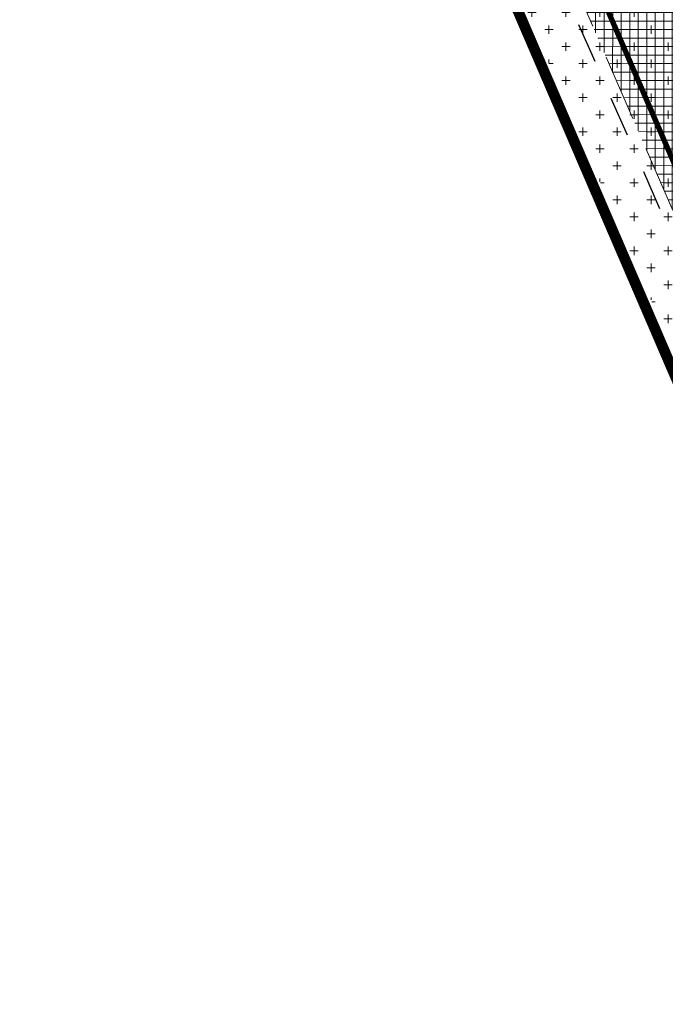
# Model space of a CAD drawing. Header units: metres. Extents: x 6467369 to 7543668, y 5829073 to 6004987.
# Tile 13 of 256: x 7543444 to 7543468, y 5829299 to 5829336. Entities that reach past the tile are written whole.
import ezdxf

# ---------------------------------------------------------------- set-up
doc = ezdxf.new("R2010")
doc.units = ezdxf.units.M
for name, pattern in [('1', [0]), ('3', [1, 0.5, -0.5]), ('GDE', [0]), ('HIDDEN', [0.375, 0.25, -0.125]), ('PHANTOM2', [1.25, 0.625, -0.125, 0.125, -0.125, 0.125, -0.125])]:
    doc.linetypes.add(name, pattern=pattern)
for name, color, linetype, lineweight in [('_D-krawędź pobocza', 253, 'HIDDEN', 15), ('_D-krawężnik wyniesiony BET', 7, 'Continuous', 30), ('_D-kreskowanie jezdni', 254, 'Continuous', 13), ('_D-kreskowanie pobocze', 32, '1', 13), ('_D-kreskowanie zakrzaczenia', 240, 'Continuous', 9), ('_D-kreskowanie zjazd MB', 4, '1', 13), ('_D-linia rozgraniczająca inw.', 6, 'GDE', 18), ('_T-trasa kanał technologiczny', 30, '3', 30)]:
    doc.layers.add(name, color=color, linetype=linetype, lineweight=lineweight)
pattern_1 = [(0, (0, 0), (0, 0.3175), []), (90, (0, 0), (-0.3175, 1.944126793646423e-17), [])]

msp = doc.modelspace()

# ---------------------------------------------------------------- hatches: boundary and pattern name
at = {"layer": '_D-kreskowanie jezdni', "ltscale": 0.01, "transparency": 33554610}
h = msp.add_hatch(dxfattribs=at)
h.set_pattern_fill('ANSI37', color=256, scale=0.1, angle=45)
h.set_pattern_definition([(90, (0, 0), (-0.3175000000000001, 0), []), (180, (0, 0), (-5.551115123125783e-17, -0.3175), [])])
h.paths.add_polyline_path([(7543409.745953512, 5829462.258406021), (7543409.598435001, 5829462.545231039), (7543409.450966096, 5829462.831984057), (7543409.303556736, 5829463.118670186), (7543409.156216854, 5829463.405294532), (7543409.008956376, 5829463.691862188), (7543408.861785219, 5829463.978378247), (7543408.714713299, 5829464.264847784), (7543408.567750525, 5829464.551275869), (7543408.420906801, 5829464.837667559), (7543408.27419203, 5829465.124027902), (7543408.127616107, 5829465.410361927), (7543407.981188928, 5829465.696674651), (7543407.834920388, 5829465.982971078), (7543407.613271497, 5829466.417295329), (7543407.322111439, 5829466.989247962), (7543407.031696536, 5829467.561355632), (7543406.742125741, 5829468.13361888), (7543406.453492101, 5829468.706049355), (7543406.165881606, 5829469.278672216), (7543405.879380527, 5829469.851511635), (7543405.594071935, 5829470.424597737), (7543405.382212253, 5829470.852267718), (7543405.380675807, 5829470.855377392, -0.01973386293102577), (7543395.809390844, 5829492.289613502), (7543395.632383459, 5829492.732808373), (7543395.396215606, 5829493.327661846), (7543395.161067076, 5829493.923258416), (7543394.92686042, 5829494.519555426), (7543394.69351772, 5829495.116510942), (7543394.460964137, 5829495.714074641), (7543394.229125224, 5829496.312194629), (7543393.997930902, 5829496.910807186), (7543393.822919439, 5829497.365403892), (7543393.707589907, 5829497.665409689), (7543393.592364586, 5829497.965548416), (7543393.477233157, 5829498.265816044), (7543393.362185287, 5829498.566208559), (7543393.247210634, 5829498.86672195), (7543393.132298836, 5829499.167352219), (7543393.017439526, 5829499.468095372), (7543392.90262232, 5829499.76894742), (7543392.787836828, 5829500.06990438), (7543392.673072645, 5829500.370962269), (7543392.558319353, 5829500.67211711), (7543392.443566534, 5829500.973364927), (7543392.328803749, 5829501.27470174), (7543392.214020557, 5829501.576123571), (7543388.522689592, 5829511.269764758), (7543383.791993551, 5829509.642775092), (7543387.541343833, 5829499.796771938), (7543387.656157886, 5829499.495269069), (7543387.771013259, 5829499.193689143), (7543387.885920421, 5829498.892036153), (7543388.00088985, 5829498.590314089), (7543388.115932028, 5829498.288526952), (7543388.231057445, 5829497.98667875), (7543388.346276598, 5829497.684773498), (7543388.46159999, 5829497.382815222), (7543388.577038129, 5829497.080807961), (7543388.692601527, 5829496.778755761), (7543388.808300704, 5829496.476662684), (7543388.92414618, 5829496.174532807), (7543389.040148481, 5829495.872370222), (7543389.156318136, 5829495.570179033), (7543389.272665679, 5829495.267963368), (7543389.389201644, 5829494.965727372), (7543389.505936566, 5829494.663475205), (7543389.622880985, 5829494.361211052), (7543389.740045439, 5829494.05893912), (7543389.857440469, 5829493.756663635), (7543389.975076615, 5829493.454388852), (7543390.092964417, 5829493.15211905), (7543390.211114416, 5829492.849858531), (7543390.329537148, 5829492.547611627), (7543390.44824315, 5829492.245382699), (7543390.567242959, 5829491.943176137), (7543390.686547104, 5829491.64099636), (7543390.806166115, 5829491.338847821), (7543390.926110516, 5829491.036735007), (7543391.044985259, 5829490.738192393, 0.02000586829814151), (7543400.899151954, 5829468.63818458), (7543400.900687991, 5829468.635075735), (7543401.045016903, 5829468.34372653), (7543401.189600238, 5829468.052600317), (7543401.334427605, 5829467.761692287), (7543401.479488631, 5829467.470997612), (7543401.62477297, 5829467.18051143), (7543401.770270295, 5829466.890228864), (7543401.915970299, 5829466.600145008), (7543402.061862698, 5829466.310254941), (7543402.207937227, 5829466.020553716), (7543402.35418364, 5829465.73103637), (7543402.500591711, 5829465.44169792), (7543402.647151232, 5829465.152533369), (7543402.793852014, 5829464.863537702), (7543402.940683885, 5829464.574705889), (7543403.087636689, 5829464.286032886), (7543403.234700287, 5829463.997513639), (7543403.381864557, 5829463.709143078), (7543403.529119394, 5829463.420916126), (7543403.676454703, 5829463.132827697), (7543403.823860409, 5829462.844872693), (7543403.971326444, 5829462.55704601), (7543404.118842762, 5829462.269342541), (7543404.266399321, 5829461.981757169), (7543404.413986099, 5829461.694284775), (7543404.561593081, 5829461.406920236), (7543404.709210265, 5829461.119658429), (7543404.856827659, 5829460.832494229), (7543405.004435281, 5829460.545422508), (7543405.152023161, 5829460.258438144), (7543405.299581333, 5829459.971536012), (7543443.377905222, 5829385.935670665), (7543443.49591691, 5829385.706216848), (7543443.613882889, 5829385.476833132), (7543443.731795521, 5829385.247515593), (7543443.849647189, 5829385.018260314), (7543443.967430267, 5829384.789063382), (7543444.085137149, 5829384.55992089), (7543444.202760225, 5829384.330828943), (7543444.320291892, 5829384.101783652), (7543444.437724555, 5829383.872781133), (7543444.555050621, 5829383.643817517), (7543444.672262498, 5829383.414888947), (7543444.789352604, 5829383.185991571), (7543444.906313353, 5829382.957121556), (7543445.02313717, 5829382.728275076), (7543445.200018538, 5829382.381382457), (7543445.432538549, 5829381.924208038), (7543445.664418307, 5829381.466974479), (7543445.895585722, 5829381.009674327), (7543446.125972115, 5829380.552293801), (7543446.355510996, 5829380.09481519), (7543446.584138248, 5829379.637216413), (7543446.811788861, 5829379.179477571), (7543446.868745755, 5829379.064387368, -0.007950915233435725), (7543450.250869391, 5829371.957176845), (7543454.925274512, 5829373.75727092, 0.008251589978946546), (7543451.348885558, 5829381.284375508), (7543451.347654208, 5829381.286863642), (7543451.231868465, 5829381.520239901), (7543451.115894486, 5829381.753429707), (7543450.999740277, 5829381.986436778), (7543450.883413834, 5829382.219264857), (7543450.76692313, 5829382.4519177), (7543450.650276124, 5829382.684399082), (7543450.533480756, 5829382.916712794), (7543450.416544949, 5829383.148862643), (7543450.29947661, 5829383.380852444), (7543450.182283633, 5829383.612686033), (7543450.06497389, 5829383.844367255), (7543449.947555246, 5829384.075899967), (7543449.830035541, 5829384.307288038), (7543449.712422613, 5829384.538535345), (7543449.594724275, 5829384.769645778), (7543449.476948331, 5829385.000623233), (7543449.359102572, 5829385.231471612), (7543449.241194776, 5829385.462194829), (7543449.123232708, 5829385.692796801), (7543449.00522412, 5829385.923281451), (7543448.887176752, 5829386.153652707), (7543448.769098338, 5829386.3839145), (7543448.650996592, 5829386.614070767), (7543448.532879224, 5829386.84412544), (7543448.414753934, 5829387.074082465), (7543448.296628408, 5829387.303945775), (7543448.178510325, 5829387.533719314), (7543448.060407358, 5829387.763407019), (7543447.942327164, 5829387.993012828), (7543447.824277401, 5829388.222540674)])
h.paths.add_polyline_path([(7543458.309081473, 5829366.087622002), (7543458.206268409, 5829366.324367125), (7543458.1034143, 5829366.56118518), (7543458.00051125, 5829366.798072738), (7543457.897551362, 5829367.035026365), (7543457.794526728, 5829367.272042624), (7543457.691429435, 5829367.509118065), (7543457.588251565, 5829367.746249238), (7543457.484985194, 5829367.98343268), (7543457.38162239, 5829368.220664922), (7543457.278155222, 5829368.457942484), (7543457.174575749, 5829368.695261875), (7543457.070876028, 5829368.932619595), (7543456.967048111, 5829369.170012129), (7543456.863084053, 5829369.407435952), (7543456.758975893, 5829369.644887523), (7543456.654715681, 5829369.882363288), (7543456.550295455, 5829370.119859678), (7543456.445707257, 5829370.357373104), (7543456.340943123, 5829370.594899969), (7543456.235995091, 5829370.832436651), (7543456.130855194, 5829371.069979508), (7543456.025515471, 5829371.307524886), (7543455.919967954, 5829371.545069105), (7543455.814204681, 5829371.782608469), (7543455.708217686, 5829372.020139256), (7543455.601999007, 5829372.257657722), (7543455.495540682, 5829372.495160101), (7543455.388834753, 5829372.732642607), (7543455.281873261, 5829372.970101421), (7543455.175899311, 5829373.204762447, 0.0006006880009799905), (7543454.925274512, 5829373.75727092), (7543450.250869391, 5829371.957176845, -0.0006403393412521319), (7543450.51339584, 5829371.380154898), (7543450.670621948, 5829371.032929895), (7543450.880581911, 5829370.566810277), (7543451.089814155, 5829370.100025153), (7543451.298376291, 5829369.63260994), (7543451.506325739, 5829369.164600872), (7543451.713718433, 5829368.696037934), (7543451.920607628, 5829368.226967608), (7543452.127044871, 5829367.757440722), (7543452.28339967, 5829367.400824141), (7543452.386462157, 5829367.165459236), (7543452.489456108, 5829366.929973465), (7543452.592389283, 5829366.694370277), (7543452.695269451, 5829366.458653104), (7543452.798104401, 5829366.22282538), (7543452.900901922, 5829365.98689053), (7543453.003669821, 5829365.750851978), (7543453.106415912, 5829365.514713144), (7543453.209148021, 5829365.278477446), (7543453.311873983, 5829365.042148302), (7543453.414601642, 5829364.805729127), (7543453.517338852, 5829364.569223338), (7543453.620093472, 5829364.33263435), (7543453.722873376, 5829364.095965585), (7543482.827848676, 5829297.07563406), (7543482.964939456, 5829296.759961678), (7543483.102103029, 5829296.444169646), (7543483.239356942, 5829296.128265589), (7543483.37671876, 5829295.812257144), (7543483.514206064, 5829295.496151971), (7543483.651836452, 5829295.179957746), (7543483.789627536, 5829294.863682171), (7543483.927596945, 5829294.547332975), (7543484.065762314, 5829294.230917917), (7543484.204141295, 5829293.914444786), (7543484.342751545, 5829293.59792141), (7543484.481610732, 5829293.281355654), (7543484.620736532, 5829292.964755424), (7543484.760146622, 5829292.648128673), (7543484.899858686, 5829292.331483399), (7543485.039890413, 5829292.01482765), (7543485.180259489, 5829291.69816953), (7543485.320983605, 5829291.381517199), (7543485.462080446, 5829291.064878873), (7543485.603567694, 5829290.748262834), (7543485.745463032, 5829290.431677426), (7543485.887784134, 5829290.115131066), (7543486.030548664, 5829289.798632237), (7543486.173774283, 5829289.482189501), (7543486.317478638, 5829289.165811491), (7543486.461679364, 5829288.849506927), (7543486.606394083, 5829288.533284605), (7543486.751640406, 5829288.217153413), (7543486.897435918, 5829287.901122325), (7543487.042095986, 5829287.588874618, 0.02273060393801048), (7543495.541139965, 5829271.266797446), (7543495.54299273, 5829271.263596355), (7543495.717909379, 5829270.962543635), (7543495.893240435, 5829270.661892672), (7543496.068968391, 5829270.361634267), (7543496.245075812, 5829270.061759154), (7543496.421545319, 5829269.762258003), (7543496.598359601, 5829269.463121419), (7543496.775501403, 5829269.164339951), (7543496.952953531, 5829268.865904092), (7543497.130698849, 5829268.567804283), (7543497.308720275, 5829268.270030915), (7543497.487000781, 5829267.972574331), (7543497.665523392, 5829267.675424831), (7543497.844271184, 5829267.378572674), (7543498.023227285, 5829267.082008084), (7543498.202374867, 5829266.785721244), (7543498.38169715, 5829266.489702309), (7543498.561177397, 5829266.193941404), (7543498.740798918, 5829265.898428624), (7543498.920545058, 5829265.603154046), (7543499.100399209, 5829265.308107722), (7543499.280344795, 5829265.013279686), (7543499.46036528, 5829264.718659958), (7543499.640444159, 5829264.424238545), (7543499.820564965, 5829264.130005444), (7543500.000711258, 5829263.835950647), (7543500.18086663, 5829263.542064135), (7543500.3610147, 5829263.248335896), (7543500.541139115, 5829262.954755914), (7543500.721223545, 5829262.66131418), (7543500.901251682, 5829262.368000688), (7543536.326194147, 5829204.652589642), (7543539.961566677, 5829208.287962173), (7543505.162580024, 5829264.983546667), (7543504.982624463, 5829265.276741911), (7543504.802757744, 5829265.569828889), (7543504.622996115, 5829265.862817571), (7543504.443355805, 5829266.155717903), (7543504.263853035, 5829266.44853982), (7543504.084504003, 5829266.741293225), (7543503.905324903, 5829267.033988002), (7543503.726331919, 5829267.326634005), (7543503.453479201, 5829267.773182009), (7543503.097623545, 5829268.356954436), (7543502.742559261, 5829268.941105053), (7543502.388509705, 5829269.52555757), (7543502.035656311, 5829270.110303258), (7543501.684158, 5829270.695369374), (7543501.334163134, 5829271.280799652), (7543500.98581472, 5829271.866645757), (7543500.639250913, 5829272.452966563), (7543500.294607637, 5829273.039823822), (7543499.952020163, 5829273.627279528), (7543499.866452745, 5829273.775117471, -0.02229541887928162), (7543491.722217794, 5829289.382629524), (7543491.508339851, 5829289.8422757), (7543491.223463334, 5829290.45978346), (7543490.940255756, 5829291.078632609), (7543490.65858889, 5829291.698747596), (7543490.378334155, 5829292.320052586), (7543490.099364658, 5829292.942466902), (7543489.821554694, 5829293.565906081), (7543489.544784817, 5829294.190270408), (7543489.268941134, 5829294.815446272), (7543488.993926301, 5829295.441281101), (7543488.719675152, 5829296.067547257), (7543488.510260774, 5829296.547131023), (7543488.373123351, 5829296.86157259), (7543488.236052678, 5829297.176194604), (7543488.099031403, 5829297.490989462), (7543487.962042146, 5829297.805949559), (7543487.825067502, 5829298.121067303), (7543487.688090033, 5829298.4363351), (7543487.551092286, 5829298.751745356), (7543487.414056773, 5829299.067290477)])
at = {"layer": '_D-kreskowanie pobocze', "ltscale": 0.01, "transparency": 33554623}
h = msp.add_hatch(dxfattribs=at)
h.set_pattern_fill('NET', color=256, scale=0.1)
h.set_pattern_definition(pattern_1)
h.paths.add_polyline_path([(7543492.402208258, 5829289.699035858), (7543492.259095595, 5829290.006600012), (7543492.116690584, 5829290.313980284), (7543491.974704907, 5829290.62175313), (7543491.833122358, 5829290.929910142), (7543491.691926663, 5829291.238442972), (7543491.551101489, 5829291.547343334), (7543491.410630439, 5829291.85660301), (7543491.270497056, 5829292.166213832), (7543491.130684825, 5829292.476167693), (7543490.991177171, 5829292.786456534), (7543490.851957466, 5829293.097072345), (7543490.713009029, 5829293.408007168), (7543490.574467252, 5829293.718910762), (7543490.436002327, 5829294.030478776), (7543490.297758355, 5829294.342342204), (7543490.159718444, 5829294.654493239), (7543490.021865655, 5829294.966924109), (7543489.884183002, 5829295.279627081), (7543489.746653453, 5829295.592594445), (7543489.609259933, 5829295.905818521), (7543489.471985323, 5829296.21929164), (7543489.334812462, 5829296.533006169), (7543489.197724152, 5829296.846954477), (7543489.060703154, 5829297.161128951), (7543488.92373219, 5829297.475521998), (7543488.786793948, 5829297.790126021), (7543488.649871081, 5829298.104933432), (7543488.512946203, 5829298.419936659), (7543488.376001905, 5829298.7351281), (7543488.239020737, 5829299.050500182), (7543488.101987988, 5829299.36603894), (7543458.997011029, 5829366.386374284), (7543458.894188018, 5829366.62314231), (7543458.791314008, 5829366.860006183), (7543458.688381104, 5829367.096962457), (7543458.585381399, 5829367.334007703), (7543458.482306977, 5829367.571138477), (7543458.379149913, 5829367.808351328), (7543458.275902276, 5829368.045642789), (7543458.172556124, 5829368.283009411), (7543458.06910351, 5829368.520447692), (7543457.96553648, 5829368.75795416), (7543457.861847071, 5829368.995525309), (7543457.758027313, 5829369.233157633), (7543457.654069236, 5829369.470847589), (7543457.549964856, 5829369.70859166), (7543457.445706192, 5829369.946386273), (7543457.341285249, 5829370.184227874), (7543457.236694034, 5829370.422112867), (7543457.13192455, 5829370.660037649), (7543457.026968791, 5829370.897998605), (7543456.921818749, 5829371.135992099), (7543456.816466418, 5829371.374014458), (7543456.710903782, 5829371.612062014), (7543456.605122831, 5829371.850131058), (7543456.499115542, 5829372.088217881), (7543456.3928739, 5829372.326318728), (7543456.286389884, 5829372.564429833), (7543456.179655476, 5829372.802547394), (7543456.072662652, 5829373.040667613), (7543455.965403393, 5829373.278786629), (7543455.857869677, 5829373.516900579), (7543455.750215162, 5829373.754649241, 0.0002955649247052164), (7543455.626406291, 5829374.027273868), (7543454.925274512, 5829373.75727092, -0.0003396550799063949), (7543455.067151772, 5829373.444932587), (7543455.174648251, 5829373.207532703), (7543455.281873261, 5829372.970101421), (7543455.388834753, 5829372.732642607), (7543455.495540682, 5829372.495160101), (7543455.601999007, 5829372.257657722), (7543455.708217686, 5829372.020139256), (7543455.814204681, 5829371.782608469), (7543455.919967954, 5829371.545069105), (7543456.025515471, 5829371.307524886), (7543456.130855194, 5829371.069979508), (7543456.235995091, 5829370.832436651), (7543456.340943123, 5829370.594899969), (7543456.445707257, 5829370.357373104), (7543456.550295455, 5829370.119859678), (7543456.654715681, 5829369.882363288), (7543456.758975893, 5829369.644887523), (7543456.863084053, 5829369.407435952), (7543456.967048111, 5829369.170012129), (7543457.070876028, 5829368.932619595), (7543457.174575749, 5829368.695261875), (7543457.278155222, 5829368.457942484), (7543457.38162239, 5829368.220664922), (7543457.484985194, 5829367.98343268), (7543457.588251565, 5829367.746249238), (7543457.691429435, 5829367.509118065), (7543457.794526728, 5829367.272042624), (7543457.897551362, 5829367.035026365), (7543458.00051125, 5829366.798072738), (7543458.1034143, 5829366.56118518), (7543458.206268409, 5829366.324367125), (7543458.309081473, 5829366.087622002), (7543487.414056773, 5829299.067290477), (7543487.551092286, 5829298.751745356), (7543487.688090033, 5829298.4363351), (7543487.825067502, 5829298.121067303), (7543487.962042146, 5829297.805949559), (7543488.099031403, 5829297.490989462), (7543488.236052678, 5829297.176194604), (7543488.373123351, 5829296.86157259), (7543488.510260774, 5829296.547131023), (7543488.647482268, 5829296.232877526), (7543488.784805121, 5829295.918819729), (7543488.922246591, 5829295.604965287), (7543489.059823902, 5829295.291321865), (7543489.197554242, 5829294.977897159), (7543489.335454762, 5829294.664698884), (7543489.473542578, 5829294.351734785), (7543489.611834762, 5829294.039012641), (7543489.750348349, 5829293.726540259), (7543489.889100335, 5829293.41432549), (7543490.028107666, 5829293.102376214), (7543490.16738725, 5829292.790700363), (7543490.306955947, 5829292.479305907), (7543490.446830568, 5829292.168200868), (7543490.587027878, 5829291.857393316), (7543490.727564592, 5829291.546891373), (7543490.868457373, 5829291.236703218), (7543491.009722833, 5829290.926837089), (7543491.151377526, 5829290.617301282), (7543491.293437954, 5829290.308104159), (7543491.435920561, 5829289.999254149), (7543491.578841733, 5829289.690759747), (7543491.722217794, 5829289.382629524, 0.02186969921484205), (7543499.698060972, 5829274.066054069), (7543499.868306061, 5829273.771915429), (7543500.039110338, 5829273.477940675), (7543500.210457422, 5829273.184121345), (7543500.382330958, 5829272.890448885), (7543500.554714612, 5829272.596914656), (7543500.727592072, 5829272.303509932), (7543500.900947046, 5829272.010225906), (7543501.074763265, 5829271.717053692), (7543501.24902447, 5829271.423984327), (7543501.423714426, 5829271.131008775), (7543501.598816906, 5829270.838117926), (7543501.774315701, 5829270.545302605), (7543501.950194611, 5829270.252553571), (7543502.126437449, 5829269.959861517), (7543502.303028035, 5829269.667217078), (7543502.479950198, 5829269.37461083), (7543502.657187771, 5829269.082033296), (7543502.834724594, 5829268.789474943), (7543503.012544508, 5829268.496926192), (7543503.190631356, 5829268.204377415), (7543503.36896898, 5829267.911818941), (7543503.547541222, 5829267.619241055), (7543503.726331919, 5829267.326634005), (7543503.905324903, 5829267.033988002), (7543504.084504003, 5829266.741293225), (7543504.263853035, 5829266.44853982), (7543504.443355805, 5829266.155717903), (7543504.622996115, 5829265.862817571), (7543504.802757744, 5829265.569828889), (7543504.982624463, 5829265.276741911), (7543505.162580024, 5829264.983546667), (7543539.961566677, 5829208.287962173), (7543540.506872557, 5829208.833268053), (7543505.801782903, 5829265.375872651), (7543505.621849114, 5829265.669032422), (7543505.442025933, 5829265.962048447), (7543505.262329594, 5829266.254930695), (7543505.082776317, 5829266.547689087), (7543504.903382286, 5829266.840333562), (7543504.724163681, 5829267.132873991), (7543504.545136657, 5829267.42532024), (7543504.366317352, 5829267.717682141), (7543504.187721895, 5829268.009969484), (7543504.009366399, 5829268.302192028), (7543503.831266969, 5829268.594359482), (7543503.653439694, 5829268.886481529), (7543503.475900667, 5829269.17856779), (7543503.298665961, 5829269.470627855), (7543503.121751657, 5829269.762671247), (7543502.945173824, 5829270.054707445), (7543502.768948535, 5829270.346745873), (7543502.593091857, 5829270.638795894), (7543502.417416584, 5829270.931205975), (7543502.242335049, 5829271.223325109), (7543502.067670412, 5829271.515483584), (7543501.893438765, 5829271.8076905), (7543501.719656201, 5829272.099954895), (7543501.546338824, 5829272.392285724), (7543501.373502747, 5829272.68469187), (7543501.201164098, 5829272.977182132), (7543501.029339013, 5829273.269765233), (7543500.858043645, 5829273.562449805), (7543500.687294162, 5829273.855244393), (7543500.517106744, 5829274.148157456), (7543500.34749391, 5829274.441203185, -0.02186969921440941)])
h.paths.add_polyline_path([(7543487.190744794, 5829287.26939682), (7543487.043798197, 5829287.585200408), (7543486.897435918, 5829287.901122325), (7543486.751640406, 5829288.217153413), (7543486.606394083, 5829288.533284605), (7543486.461679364, 5829288.849506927), (7543486.317478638, 5829289.165811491), (7543486.173774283, 5829289.482189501), (7543486.030548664, 5829289.798632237), (7543485.887784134, 5829290.115131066), (7543485.745463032, 5829290.431677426), (7543485.603567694, 5829290.748262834), (7543485.462080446, 5829291.064878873), (7543485.320983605, 5829291.381517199), (7543485.180259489, 5829291.69816953), (7543485.039890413, 5829292.01482765), (7543484.899858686, 5829292.331483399), (7543484.760146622, 5829292.648128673), (7543484.620736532, 5829292.964755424), (7543484.481610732, 5829293.281355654), (7543484.342751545, 5829293.59792141), (7543484.204141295, 5829293.914444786), (7543484.065762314, 5829294.230917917), (7543483.927596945, 5829294.547332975), (7543483.789627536, 5829294.863682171), (7543483.651836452, 5829295.179957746), (7543483.514206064, 5829295.496151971), (7543483.37671876, 5829295.812257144), (7543483.239356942, 5829296.128265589), (7543483.102103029, 5829296.444169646), (7543482.964939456, 5829296.759961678), (7543482.827848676, 5829297.07563406), (7543453.722873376, 5829364.095965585), (7543453.620093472, 5829364.33263435), (7543453.517338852, 5829364.569223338), (7543453.414601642, 5829364.805729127), (7543453.311873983, 5829365.042148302), (7543453.209148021, 5829365.278477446), (7543453.106415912, 5829365.514713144), (7543453.003669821, 5829365.750851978), (7543452.900901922, 5829365.98689053), (7543452.798104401, 5829366.22282538), (7543452.695269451, 5829366.458653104), (7543452.592389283, 5829366.694370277), (7543452.489456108, 5829366.929973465), (7543452.386462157, 5829367.165459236), (7543452.28339967, 5829367.400824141), (7543452.180260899, 5829367.636064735), (7543452.077038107, 5829367.871177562), (7543451.973723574, 5829368.106159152), (7543451.870309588, 5829368.341006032), (7543451.766788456, 5829368.57571472), (7543451.663152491, 5829368.81028172), (7543451.559394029, 5829369.044703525), (7543451.455505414, 5829369.278976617), (7543451.351479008, 5829369.513097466), (7543451.247307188, 5829369.747062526), (7543451.142982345, 5829369.980868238), (7543451.038496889, 5829370.214511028), (7543450.933843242, 5829370.447987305), (7543450.829013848, 5829370.681293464), (7543450.724001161, 5829370.914425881), (7543450.618797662, 5829371.147380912), (7543450.51339584, 5829371.380154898, 0.0006403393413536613), (7543450.250869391, 5829371.957176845), (7543449.549679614, 5829371.687151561, -0.0006861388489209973), (7543449.830174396, 5829371.070787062), (7543449.935267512, 5829370.838695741), (7543450.040173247, 5829370.606400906), (7543450.144899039, 5829370.373906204), (7543450.249452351, 5829370.141215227), (7543450.35384066, 5829369.908331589), (7543450.458071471, 5829369.675258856), (7543450.562152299, 5829369.4420006), (7543450.666090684, 5829369.208560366), (7543450.769894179, 5829368.974941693), (7543450.873570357, 5829368.741148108), (7543450.977126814, 5829368.507183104), (7543451.080571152, 5829368.273050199), (7543451.183910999, 5829368.038752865), (7543451.287153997, 5829367.804294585), (7543451.390307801, 5829367.56967883), (7543451.493380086, 5829367.334909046), (7543451.596378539, 5829367.099988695), (7543451.699310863, 5829366.864921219), (7543451.802184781, 5829366.629710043), (7543451.905008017, 5829366.394358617), (7543452.007788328, 5829366.158870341), (7543452.110533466, 5829365.923248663), (7543452.213251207, 5829365.687496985), (7543452.315949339, 5829365.451618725), (7543452.418635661, 5829365.215617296), (7543452.521317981, 5829364.979496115), (7543452.624004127, 5829364.743258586), (7543452.726701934, 5829364.506908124), (7543452.829419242, 5829364.270448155), (7543452.932163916, 5829364.033882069), (7543453.034942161, 5829363.797217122), (7543482.139920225, 5829296.776879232), (7543482.277027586, 5829296.461168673), (7543482.414224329, 5829296.145300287), (7543482.551528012, 5829295.829281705), (7543482.68895622, 5829295.513120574), (7543482.826526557, 5829295.196824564), (7543482.964256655, 5829294.880401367), (7543483.102164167, 5829294.563858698), (7543483.240266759, 5829294.247204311), (7543483.378582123, 5829293.93044598), (7543483.517127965, 5829293.613591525), (7543483.655922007, 5829293.296648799), (7543483.794981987, 5829292.979625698), (7543483.934325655, 5829292.662530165), (7543484.073970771, 5829292.345370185), (7543484.213935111, 5829292.028153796), (7543484.354236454, 5829291.71088909), (7543484.494892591, 5829291.393584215), (7543484.635921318, 5829291.076247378), (7543484.777179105, 5829290.759247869), (7543484.9189975, 5829290.441890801), (7543485.061241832, 5829290.124526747), (7543485.203929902, 5829289.807164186), (7543485.347079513, 5829289.489811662), (7543485.490708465, 5829289.172477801), (7543485.634834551, 5829288.855171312), (7543485.779475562, 5829288.53790098), (7543485.924649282, 5829288.220675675), (7543486.070373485, 5829287.90350437), (7543486.216665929, 5829287.586396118), (7543486.363544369, 5829287.269360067), (7543486.511023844, 5829286.952411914, 0.02186969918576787), (7543494.719394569, 5829271.189358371), (7543494.894192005, 5829270.887354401), (7543495.069725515, 5829270.585239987), (7543495.245654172, 5829270.283564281), (7543495.421960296, 5829269.982317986), (7543495.598626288, 5829269.68149174), (7543495.775634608, 5829269.381076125), (7543495.95296779, 5829269.081061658), (7543496.130608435, 5829268.781438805), (7543496.308539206, 5829268.482197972), (7543496.486742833, 5829268.183329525), (7543496.665202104, 5829267.88482378), (7543496.843899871, 5829267.586671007), (7543497.02301228, 5829267.288540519), (7543497.202125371, 5829266.991082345), (7543497.381425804, 5829266.693947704), (7543497.560896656, 5829266.39712672), (7543497.740521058, 5829266.100609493), (7543497.920282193, 5829265.804386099), (7543498.100163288, 5829265.508446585), (7543498.280147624, 5829265.212780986), (7543498.460218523, 5829264.917379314), (7543498.64035935, 5829264.622231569), (7543498.820553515, 5829264.327327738), (7543499.000784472, 5829264.032657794), (7543499.181035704, 5829263.738211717), (7543499.361290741, 5829263.443979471), (7543499.541533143, 5829263.149951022), (7543499.721746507, 5829262.856116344), (7543499.901914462, 5829262.562465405), (7543500.082020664, 5829262.268988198), (7543500.262052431, 5829261.975668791), (7543535.780888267, 5829204.107283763), (7543536.326194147, 5829204.652589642), (7543500.901251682, 5829262.368000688), (7543500.721223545, 5829262.66131418), (7543500.541139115, 5829262.954755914), (7543500.3610147, 5829263.248335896), (7543500.18086663, 5829263.542064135), (7543500.000711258, 5829263.835950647), (7543499.820564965, 5829264.130005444), (7543499.640444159, 5829264.424238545), (7543499.46036528, 5829264.718659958), (7543499.280344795, 5829265.013279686), (7543499.100399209, 5829265.308107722), (7543498.920545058, 5829265.603154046), (7543498.740798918, 5829265.898428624), (7543498.561177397, 5829266.193941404), (7543498.38169715, 5829266.489702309), (7543498.202374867, 5829266.785721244), (7543498.023227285, 5829267.082008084), (7543497.844271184, 5829267.378572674), (7543497.665523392, 5829267.675424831), (7543497.487000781, 5829267.972574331), (7543497.308720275, 5829268.270030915), (7543497.130698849, 5829268.567804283), (7543496.952953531, 5829268.865904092), (7543496.775501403, 5829269.164339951), (7543496.598359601, 5829269.463121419), (7543496.421545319, 5829269.762258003), (7543496.245075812, 5829270.061759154), (7543496.068968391, 5829270.361634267), (7543495.893240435, 5829270.661892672), (7543495.717909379, 5829270.962543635), (7543495.54299273, 5829271.263596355), (7543495.368508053, 5829271.565059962, -0.02186969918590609)])
at = {"layer": '_D-kreskowanie zakrzaczenia', "lineweight": 13, "ltscale": 0.01, "transparency": 33554610}
h = msp.add_hatch(dxfattribs=at)
h.set_pattern_fill('CROSS', color=256, scale=0.1)
h.set_pattern_definition([(0, (0, 0), (0.635, 0.635), [0.3175, -0.9525000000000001]), (90, (0.15875, -0.15875), (-0.635, 0.635), [0.3175, -0.9525000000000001])])
h.paths.add_polyline_path([(7543457.63, 5829359.16), (7543454.158, 5829356.158), (7543468.793116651, 5829322.299418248), (7543471.220001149, 5829324.400000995), (7543468.557346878, 5829334.297478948), (7543465.034797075, 5829344.456188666)])
at = {"layer": '_D-kreskowanie zjazd MB', "ltscale": 0.01, "transparency": 33554623}
h = msp.add_hatch(dxfattribs=at)
h.set_pattern_fill('NET', color=256, scale=0.1)
h.set_pattern_definition(pattern_1)
h.paths.add_polyline_path([(7543607.890194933, 5829102.307134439), (7543606.114160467, 5829102.913716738), (7543609.116138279, 5829098.496677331), (7543609.706316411, 5829097.495972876), (7543609.734643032, 5829099.328863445)])
h.paths.add_polyline_path([(7543598.88609635, 5829104.943980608), (7543598.41019816, 5829102.880778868), (7543597.358725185, 5829102.22618034), (7543599.206249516, 5829099.253528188), (7543600.24228408, 5829099.898515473), (7543602.240566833, 5829099.375624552), (7543601.306752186, 5829101.076484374), (7543601.244312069, 5829101.187308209)])
h.paths.add_polyline_path([(7543400.239929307, 5829486.098307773), (7543400.036642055, 5829486.009607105), (7543398.073473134, 5829486.78958603, 0.005462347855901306), (7543400.672952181, 5829480.832010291), (7543401.43636068, 5829482.80168133), (7543401.71063289, 5829482.921354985)])
h.paths.add_polyline_path([(7543370.653668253, 5829564.087816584), (7543368.743778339, 5829565.067368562), (7543368.813099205, 5829564.829439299), (7543368.884702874, 5829564.584812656, 0.007592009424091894), (7543370.660324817, 5829558.856350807), (7543371.813068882, 5829560.781841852)])
h.paths.add_polyline_path([(7543341.948793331, 5829634.662205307), (7543341.082816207, 5829632.725692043), (7543339.915111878, 5829632.279635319), (7543341.164070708, 5829629.010063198), (7543342.331775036, 5829629.456119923), (7543344.268288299, 5829628.590142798)])
h.paths.add_polyline_path([(7543337.162949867, 5829664.779129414), (7543335.447696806, 5829665.730691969), (7543335.53898167, 5829665.486482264), (7543335.652881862, 5829665.182552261), (7543335.767068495, 5829664.878589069), (7543335.881525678, 5829664.57458692), (7543335.996237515, 5829664.270540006), (7543336.1111881, 5829663.966442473), (7543336.226361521, 5829663.66228844), (7543336.341741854, 5829663.35807198), (7543336.45731317, 5829663.05378714), (7543336.573059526, 5829662.749427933), (7543336.688964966, 5829662.444988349), (7543336.805013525, 5829662.140462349), (7543336.921189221, 5829661.835843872), (7543337.037476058, 5829661.531126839), (7543337.153858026, 5829661.22630515), (7543337.270319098, 5829660.921372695), (7543337.386843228, 5829660.616323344), (7543337.754498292, 5829659.653861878), (7543338.427254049, 5829661.515460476)])
h.paths.add_polyline_path([(7543320.419347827, 5829698.892872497), (7543319.348352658, 5829697.061760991), (7543317.257275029, 5829696.514068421), (7543318.155311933, 5829693.131219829), (7543320.235155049, 5829693.67596987), (7543322.066266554, 5829692.604974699)])
h.paths.add_polyline_path([(7543289.976127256, 5829840.216708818), (7543288.308818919, 5829841.223954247), (7543289.929596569, 5829835.03586248), (7543290.836677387, 5829836.82416891)])

# ---------------------------------------------------------------- linework, layer by layer
at = {"layer": '_D-krawędź pobocza', "ltscale": 10, "flags": 128}
msp.add_lwpolyline([(7543597.358725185, 5829102.22618034), (7543596.960104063, 5829102.861481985), (7543597.749394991, 5829103.352858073), (7543598.085277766, 5829104.809039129), (7543537.06301867, 5829202.018397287), (7543500.262052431, 5829261.975668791), (7543500.082020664, 5829262.268988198), (7543499.901914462, 5829262.562465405), (7543499.721746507, 5829262.856116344), (7543499.541533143, 5829263.149951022), (7543499.361290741, 5829263.443979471), (7543499.181035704, 5829263.738211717), (7543499.000784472, 5829264.032657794), (7543498.820553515, 5829264.327327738), (7543498.64035935, 5829264.622231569), (7543498.460218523, 5829264.917379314), (7543498.280147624, 5829265.212780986), (7543498.100163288, 5829265.508446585), (7543497.920282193, 5829265.804386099), (7543497.740521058, 5829266.100609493), (7543497.560896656, 5829266.39712672), (7543497.381425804, 5829266.693947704), (7543497.202125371, 5829266.991082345), (7543497.02301228, 5829267.288540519), (7543496.843899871, 5829267.586671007), (7543496.665202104, 5829267.88482378), (7543496.486742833, 5829268.183329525), (7543496.308539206, 5829268.482197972), (7543496.130608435, 5829268.781438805), (7543495.95296779, 5829269.081061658), (7543495.775634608, 5829269.381076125), (7543495.598626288, 5829269.68149174), (7543495.421960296, 5829269.982317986), (7543495.245654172, 5829270.283564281), (7543495.069725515, 5829270.585239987), (7543494.894192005, 5829270.887354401), (7543494.719394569, 5829271.189358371, -0.02186969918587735), (7543486.511023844, 5829286.952411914), (7543486.363544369, 5829287.269360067), (7543486.216665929, 5829287.586396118), (7543486.070373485, 5829287.90350437), (7543485.924649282, 5829288.220675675), (7543485.779475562, 5829288.53790098), (7543485.634834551, 5829288.855171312), (7543485.490708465, 5829289.172477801), (7543485.347079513, 5829289.489811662), (7543485.203929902, 5829289.807164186), (7543485.061241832, 5829290.124526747), (7543484.9189975, 5829290.441890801), (7543484.777179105, 5829290.759247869), (7543484.635921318, 5829291.076247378), (7543484.494892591, 5829291.393584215), (7543484.354236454, 5829291.71088909), (7543484.213935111, 5829292.028153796), (7543484.073970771, 5829292.345370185), (7543483.934325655, 5829292.662530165), (7543483.794981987, 5829292.979625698), (7543483.655922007, 5829293.296648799), (7543483.517127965, 5829293.613591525), (7543483.378582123, 5829293.93044598), (7543483.240266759, 5829294.247204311), (7543483.102164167, 5829294.563858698), (7543482.964256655, 5829294.880401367), (7543482.826526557, 5829295.196824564), (7543482.68895622, 5829295.513120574), (7543482.551528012, 5829295.829281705), (7543482.414224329, 5829296.145300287), (7543482.277027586, 5829296.461168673), (7543482.139920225, 5829296.776879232), (7543453.034942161, 5829363.797217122), (7543452.932163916, 5829364.033882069), (7543452.829419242, 5829364.270448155), (7543452.726701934, 5829364.506908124), (7543452.624004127, 5829364.743258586), (7543452.521317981, 5829364.979496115), (7543452.418635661, 5829365.215617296), (7543452.315949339, 5829365.451618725), (7543452.213251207, 5829365.687496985), (7543452.110533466, 5829365.923248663), (7543452.007788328, 5829366.158870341), (7543451.905008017, 5829366.394358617), (7543451.802184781, 5829366.629710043), (7543451.699310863, 5829366.864921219), (7543451.596378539, 5829367.099988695), (7543451.493380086, 5829367.334909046), (7543451.390307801, 5829367.56967883), (7543451.287153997, 5829367.804294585), (7543451.183910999, 5829368.038752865), (7543451.080571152, 5829368.273050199), (7543450.977126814, 5829368.507183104), (7543450.873570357, 5829368.741148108), (7543450.769894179, 5829368.974941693), (7543450.666090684, 5829369.208560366), (7543450.562152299, 5829369.4420006), (7543450.458071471, 5829369.675258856), (7543450.35384066, 5829369.908331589), (7543450.249452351, 5829370.141215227), (7543450.144899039, 5829370.373906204), (7543450.040173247, 5829370.606400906), (7543449.935267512, 5829370.838695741), (7543449.830174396, 5829371.070787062, 0.008335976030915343), (7543446.308493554, 5829378.505543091), (7543446.19532618, 5829378.734215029), (7543446.082055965, 5829378.962520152), (7543445.968517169, 5829379.1908127), (7543445.854717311, 5829379.419096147), (7543445.740663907, 5829379.647374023), (7543445.626364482, 5829379.875649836), (7543445.511826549, 5829380.103927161), (7543445.397057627, 5829380.332209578), (7543445.282065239, 5829380.560500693), (7543445.166856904, 5829380.788804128), (7543445.051440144, 5829381.017123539), (7543444.935822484, 5829381.245462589), (7543444.820011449, 5829381.473824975), (7543444.70401457, 5829381.702214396), (7543444.587839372, 5829381.930634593), (7543444.471493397, 5829382.159089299), (7543444.354984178, 5829382.387582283), (7543444.23831926, 5829382.616117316), (7543444.121506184, 5829382.844698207), (7543444.004552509, 5829383.073328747), (7543443.887465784, 5829383.30201277), (7543443.770253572, 5829383.530754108), (7543443.65292344, 5829383.759556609), (7543443.535482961, 5829383.988424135), (7543443.417939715, 5829384.217360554), (7543443.300301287, 5829384.446369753), (7543443.182575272, 5829384.675455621), (7543443.064769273, 5829384.904622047), (7543442.946890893, 5829385.133872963), (7543442.828947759, 5829385.363212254), (7543442.71094749, 5829385.592643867), (7543404.632625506, 5829459.628505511), (7543404.48506535, 5829459.915411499), (7543404.337465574, 5829460.202418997), (7543404.189834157, 5829460.489536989), (7543404.042181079, 5829460.776770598), (7543403.894516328, 5829461.064124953), (7543403.746849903, 5829461.351605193), (7543403.599191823, 5829461.639216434), (7543403.451552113, 5829461.926963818), (7543403.303940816, 5829462.214852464), (7543403.156367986, 5829462.502887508), (7543403.008843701, 5829462.791074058), (7543402.861378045, 5829463.079417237), (7543402.713981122, 5829463.367922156), (7543402.566663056, 5829463.656593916), (7543402.419433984, 5829463.945437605), (7543402.272304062, 5829464.234458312), (7543402.125283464, 5829464.523661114), (7543401.978382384, 5829464.813051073), (7543401.831611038, 5829465.102633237), (7543401.684979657, 5829465.392412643), (7543401.538498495, 5829465.682394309), (7543401.392177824, 5829465.972583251), (7543401.246027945, 5829466.262984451), (7543401.100059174, 5829466.553602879), (7543400.954281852, 5829466.84444349), (7543400.808706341, 5829467.135511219), (7543400.663343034, 5829467.426810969), (7543400.518202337, 5829467.71834763), (7543400.373126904, 5829468.010463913), (7543400.228457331, 5829468.302500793), (7543400.084220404, 5829468.594427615, -0.01946782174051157), (7543390.470661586, 5829490.154087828), (7543390.349742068, 5829490.456848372), (7543390.229177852, 5829490.759633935), (7543390.109094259, 5829491.062097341), (7543389.989206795, 5829491.364923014), (7543389.869644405, 5829491.667755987), (7543389.750396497, 5829491.970591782), (7543389.631452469, 5829492.273425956), (7543389.512801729, 5829492.576254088), (7543389.394433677, 5829492.879071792), (7543389.276337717, 5829493.181874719), (7543389.158503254, 5829493.484658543), (7543389.040919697, 5829493.787418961), (7543388.923576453, 5829494.090151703), (7543388.806462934, 5829494.392852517), (7543388.689568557, 5829494.695517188), (7543388.57288274, 5829494.998141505), (7543388.456394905, 5829495.300721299), (7543388.340094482, 5829495.603252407), (7543388.223970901, 5829495.905730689), (7543388.108013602, 5829496.208152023), (7543387.992212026, 5829496.510512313), (7543387.876555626, 5829496.812807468), (7543387.761033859, 5829497.115033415), (7543387.645636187, 5829497.417186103), (7543387.530352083, 5829497.71926148), (7543387.415171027, 5829498.021255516), (7543387.300082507, 5829498.323164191), (7543387.18507602, 5829498.62498349), (7543387.070141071, 5829498.926709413), (7543386.955267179, 5829499.22833796), (7543386.840443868, 5829499.52986514), (7543369.862907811, 5829544.113822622), (7543369.771051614, 5829544.355047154), (7543369.679159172, 5829544.596397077), (7543369.587238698, 5829544.837881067), (7543369.495300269, 5829545.07950297), (7543369.403353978, 5829545.321266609), (7543369.311409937, 5829545.563175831), (7543369.219478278, 5829545.805234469), (7543369.127569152, 5829546.047446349), (7543369.035692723, 5829546.289815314), (7543368.943859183, 5829546.532345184), (7543368.852078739, 5829546.775039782), (7543368.760361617, 5829547.017902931), (7543368.668718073, 5829547.26093842), (7543368.577158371, 5829547.504150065), (7543368.485692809, 5829547.747541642), (7543368.394331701, 5829547.991116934), (7543368.303085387, 5829548.234879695), (7543368.211964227, 5829548.478833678), (7543368.120978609, 5829548.722982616), (7543368.030138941, 5829548.967330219), (7543367.939455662, 5829549.211880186), (7543367.848939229, 5829549.456636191), (7543367.758600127, 5829549.701601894), (7543367.668448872, 5829549.946780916), (7543367.578361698, 5829550.192543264), (7543367.4886128, 5829550.438174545), (7543367.39908349, 5829550.684029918), (7543367.309784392, 5829550.930112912), (7543367.220726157, 5829551.17642703), (7543367.131919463, 5829551.422975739), (7543367.04353843, 5829551.669307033, -0.0146148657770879), (7543363.367279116, 5829562.966005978), (7543363.293626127, 5829563.217633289), (7543363.220323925, 5829563.469227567), (7543363.147363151, 5829563.720780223), (7543363.074733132, 5829563.972287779), (7543363.002423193, 5829564.223746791), (7543362.930422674, 5829564.475153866), (7543362.858823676, 5829564.726145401), (7543362.787405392, 5829564.977453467), (7543362.716264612, 5829565.228699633), (7543362.645390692, 5829565.479880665), (7543362.574773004, 5829565.730993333), (7543362.504400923, 5829565.982034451), (7543362.434263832, 5829566.233000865), (7543362.364351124, 5829566.483889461), (7543362.294652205, 5829566.734697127), (7543362.225156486, 5829566.985420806), (7543362.155853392, 5829567.236057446), (7543362.086732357, 5829567.48660403), (7543362.017782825, 5829567.737057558), (7543361.948994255, 5829567.987415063), (7543361.880356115, 5829568.237673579), (7543361.811857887, 5829568.487830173), (7543361.743489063, 5829568.737881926), (7543361.675239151, 5829568.987825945), (7543361.607097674, 5829569.23765932), (7543361.539054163, 5829569.487379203), (7543361.471098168, 5829569.736982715), (7543361.403219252, 5829569.986467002), (7543361.335406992, 5829570.235829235), (7543361.267650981, 5829570.485066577), (7543361.199940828, 5829570.734176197), (7543355.355059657, 5829592.238426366), (7543355.287381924, 5829592.487418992), (7543355.219720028, 5829592.736326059), (7543355.15206798, 5829592.985142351), (7543355.084418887, 5829593.233865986), (7543355.016765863, 5829593.482495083), (7543354.949102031, 5829593.731027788), (7543354.881420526, 5829593.979462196), (7543354.813714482, 5829594.227796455), (7543354.74597705, 5829594.476028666), (7543354.678201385, 5829594.724156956), (7543354.61038065, 5829594.972179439), (7543354.542508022, 5829595.220094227), (7543354.474576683, 5829595.467899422), (7543354.406579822, 5829595.715593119), (7543354.338510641, 5829595.963173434), (7543354.270362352, 5829596.21063844), (7543354.202128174, 5829596.457986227), (7543354.133801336, 5829596.705214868), (7543354.065375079, 5829596.952322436), (7543353.996842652, 5829597.199306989), (7543353.928197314, 5829597.446166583), (7543353.859432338, 5829597.692899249), (7543353.790541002, 5829597.939503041), (7543353.721516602, 5829598.185975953), (7543353.652352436, 5829598.432316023), (7543353.58304182, 5829598.67852124), (7543353.513578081, 5829598.924589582), (7543353.443954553, 5829599.170519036), (7543353.374164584, 5829599.416307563), (7543353.304201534, 5829599.661953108), (7543353.234058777, 5829599.907453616, 0.01821006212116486), (7543346.536714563, 5829620.451191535), (7543346.448584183, 5829620.691148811), (7543346.360335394, 5829620.930811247), (7543346.271862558, 5829621.170487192), (7543346.183172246, 5829621.410178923), (7543346.094271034, 5829621.649888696), (7543346.005165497, 5829621.889618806), (7543345.915862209, 5829622.129371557), (7543345.82636775, 5829622.369149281), (7543345.736688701, 5829622.608954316), (7543345.646831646, 5829622.848789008), (7543345.556803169, 5829623.088655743), (7543345.46660986, 5829623.328556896), (7543345.376258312, 5829623.568494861), (7543345.285755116, 5829623.808472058), (7543345.195106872, 5829624.048490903), (7543345.104320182, 5829624.28855384), (7543345.01340165, 5829624.528663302), (7543344.922357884, 5829624.768821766), (7543344.831195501, 5829625.009031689), (7543344.739921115, 5829625.249295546), (7543344.64854135, 5829625.489615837), (7543344.557062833, 5829625.729995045), (7543344.465492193, 5829625.970435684), (7543344.373836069, 5829626.210940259), (7543344.282101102, 5829626.451511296), (7543344.190293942, 5829626.692151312), (7543344.098421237, 5829626.932862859), (7543343.678684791, 5829628.032229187), (7543342.309201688, 5829628.644639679), (7543341.431704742, 5829628.309440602), (7543341.164070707, 5829629.010063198)], format="xyb", dxfattribs=at)
at = {"layer": '_D-krawężnik wyniesiony BET', "flags": 128}
msp.add_lwpolyline([(7543482.827848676, 5829297.07563406, 0.2, 0.2, 0), (7543453.722873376, 5829364.095965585, 0.2, 0.2, 0)], format="xyseb", dxfattribs=at)
at = {"layer": '_D-linia rozgraniczająca inw.', "color": 6, "linetype": 'PHANTOM2', "ltscale": 5, "transparency": 33554687, "const_width": 0.4, "flags": 128}
msp.add_lwpolyline([(7543414.108544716, 5829456.854019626), (7543418.284089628, 5829449.062327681), (7543418.995757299, 5829447.749250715), (7543440.117578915, 5829406.025652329), (7543440.776521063, 5829404.727735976), (7543462.555225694, 5829363.320198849), (7543463.236461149, 5829362.037873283), (7543472.651752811, 5829343.347522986), (7543476.549538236, 5829328.838537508), (7543477.20416412, 5829326.448161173), (7543490.587731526, 5829294.607261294), (7543606.962328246, 5829104.602690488), (7543619.761623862, 5829083.704011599), (7543604.318452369, 5829080.70185704), (7543604.132180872, 5829090.778507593), (7543487.699398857, 5829277.802938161), (7543483.120534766, 5829288.396245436), (7543468.498311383, 5829322.225338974), (7543453.932691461, 5829356.038813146), (7543446.289569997, 5829373.605909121), (7543432.737924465, 5829399.857373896), (7543410.791060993, 5829442.675997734), (7543392.522062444, 5829478.146339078), (7543387.963739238, 5829490.24833374), (7543378.444812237, 5829514.973620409), (7543362.68583508, 5829556.498115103), (7543360.51290282, 5829564.492714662), (7543348.230223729, 5829609.671392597), (7543334.610749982, 5829645.325948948), (7543329.863307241, 5829657.752910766), (7543318.460805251, 5829690.795585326), (7543316.511478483, 5829698.163569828), (7543276.050244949, 5829850.48702853), (7543280.235044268, 5829851.581669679), (7543286.624868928, 5829853.237332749), (7543290.085773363, 5829841.051657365), (7543305.980352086, 5829778.33549226), (7543333.535658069, 5829674.973105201), (7543356.755432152, 5829615.033683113), (7543368.639018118, 5829571.190453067), (7543369.35598669, 5829568.681063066), (7543386.033194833, 5829521.269000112), (7543386.771075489, 5829519.145105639), (7543395.728457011, 5829496.801631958), (7543396.445587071, 5829495.008812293)], close=True, dxfattribs=at)
at = {"layer": '_T-trasa kanał technologiczny', "ltscale": 3, "flags": 128}
msp.add_lwpolyline([(7543447.777006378, 5829374.18251394), (7543489.015818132, 5829280.606191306)], dxfattribs=at)

doc.saveas('drawing.dxf')
